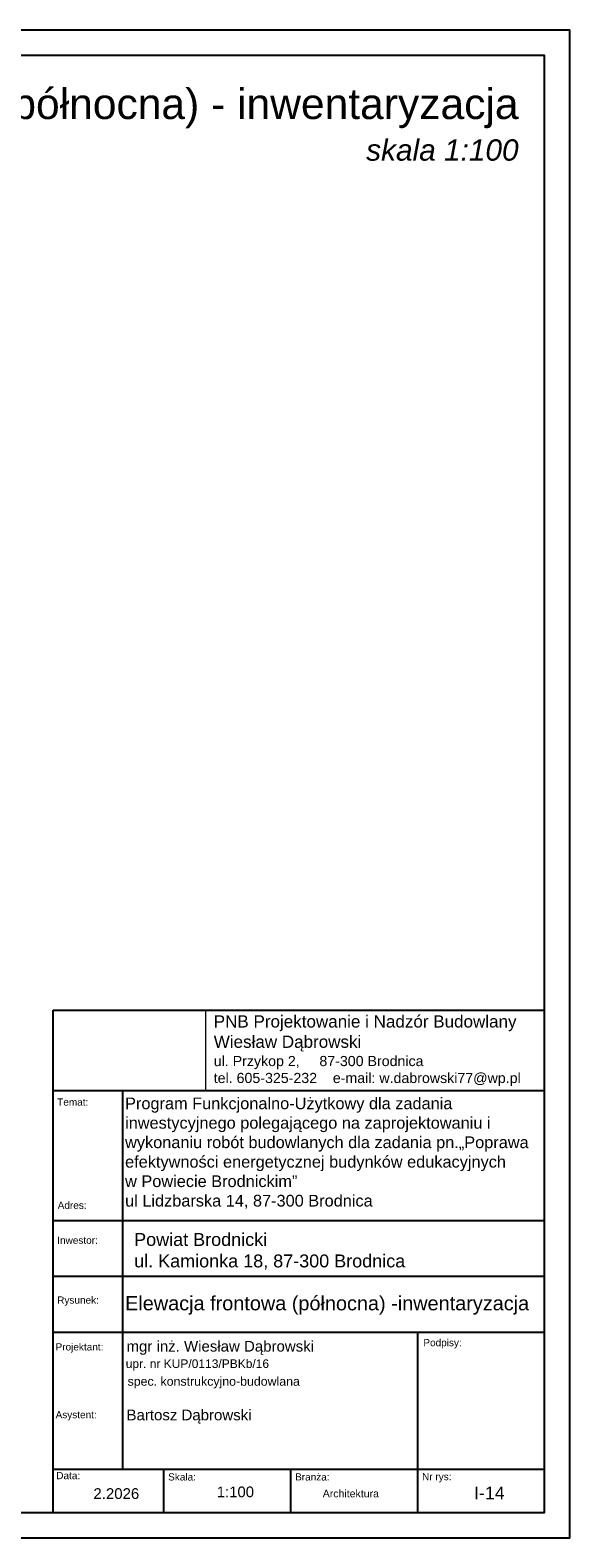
# Model space of a CAD drawing. Header units: millimetres. Extents: x 0 to 111311, y -48878 to -25280.
# Tile 58 of 161: x 73776 to 74838, y -48878 to -45908. Entities that reach past the tile are written whole.
import ezdxf

# ---------------------------------------------------------------- set-up
doc = ezdxf.new("R2010")
doc.units = ezdxf.units.MM
doc.layers.add('-TABELKA', color=2, linetype='Continuous')
doc.layers.add('e-cad_opisy', color=7, linetype='Continuous')
for name, color, linetype, lineweight in [('OPIS', 7, 'Continuous', 5), ('opisy', 235, 'Continuous', 0), ('wymiar', 1, 'Continuous', 9)]:
    doc.layers.add(name, color=color, linetype=linetype, lineweight=lineweight)
doc.styles.add('ARIAL', font='arial.ttf')
doc.styles.get("Standard").update_dxf_attribs({"font": 'arial.ttf'})
picture_1 = doc.add_image_def('image1.jpg', size_in_pixel=(163, 86))

msp = doc.modelspace()

# ---------------------------------------------------------------- linework, layer by layer
at = {"layer": '-TABELKA', "color": 7}
for p, q in [((73820.861, -48828.235), (73820.861, -47838.758)), ((73820.861, -47838.758), (74788.495, -47838.758)), ((73820.861, -47997.142), (74788.495, -47997.142)), ((73820.861, -47997.142), (74788.495, -47997.142)), ((73958.409, -48743.192), (73958.409, -47997.142)), ((73820.861, -48252.933), (74788.495, -48252.933)), ((73820.861, -48363.063), (74788.495, -48363.063)), ((73820.861, -48473.063), (74788.495, -48473.063)), ((74538.495, -48473.063), (74538.495, -48828.235)), ((73820.861, -48743.192), (74788.495, -48743.192)), ((74038.495, -48743.192), (74038.495, -48828.235)), ((74288.495, -48743.192), (74288.495, -48828.235)), ((73820.861, -48828.235), (74788.495, -48828.235))]:
    msp.add_line(p, q, dxfattribs=at)
at = {"layer": 'e-cad_opisy', "ltscale": 2}
for points in [[(64838.495, -48878.235), (74838.495, -48878.235), (74838.495, -45908.235), (65088.495, -45908.235), (65088.495, -45908.235), (64838.495, -45908.235), (64838.495, -48878.235)], [(65138.495, -48828.235), (74788.495, -48828.235), (74788.495, -45958.235), (65138.495, -45958.235), (65138.495, -48828.235)]]:
    msp.add_lwpolyline(points, dxfattribs=at)
at = {"layer": 'opisy', "color": 7}
msp.add_line((74788.495, -47838.758), (74788.495, -48828.235), dxfattribs=at)

# ---------------------------------------------------------------- texts
at = {"layer": '-TABELKA', "color": 0, "style": 'ARIAL'}
msp.add_text('spec. konstrukcyjno-budowlana', height=17.41308, dxfattribs=at).set_placement((73967.53, -48578.572))
at = {"layer": '-TABELKA', "color": 7}
msp.add_text('Architektura', height=14.84069, dxfattribs=at).set_placement((74351.952, -48798.361))
at = {"layer": 'OPIS', "color": 0, "style": 'ARIAL'}
for s, height, p in [('mgr inż. Wiesław Dąbrowski', 21.14059, (73965.495, -48511.353)), ('upr. nr KUP/0113/PBKb/16', 16.91247, (73963.906, -48543.6)), ('Bartosz Dąbrowski', 21.14059, (73965.495, -48646.745))]:
    msp.add_text(s, height=height, dxfattribs=at).set_placement(p)
at = {"layer": 'OPIS', "insert": (73842.626, -46094.614, 0), "char_height": 60, "width": 1789.85685, "attachment_point": 5}
msp.add_mtext('\\pxqr;{\\C7;Elewacja frontowa (północna) - inwentaryzacja\\P\\fArial|b0|i1|c238|p34;\\H0.7x;skala 1:100}', dxfattribs=at)
at = {"layer": 'opisy', "color": 7}
for s, height, p in [('Temat:', 14.0937, (73829.059, -48026.843)), ('Adres:', 14.0937, (73829.959, -48230.122)), ('Inwestor:', 14.0937, (73829.059, -48299.113)), ('Rysunek:', 14.0937, (73829.059, -48416.865)), ('Projektant', 14.0937, (73825.836, -48509.091)), ('Podpisy:', 14.0937, (74550.114, -48500.696)), ('Data:', 14.0937, (73827.167, -48762.646)), ('Skala:', 14.0937, (74047.497, -48765.267)), ('Branża:', 14.0937, (74297.497, -48765.267)), ('Nr rys:', 14.0937, (74547.497, -48764.656)), ('2.2026', 21.1406, (73900.256, -48801.613))]:
    msp.add_text(s, height=height, dxfattribs=at).set_placement(p)
at = {"layer": 'opisy', "color": 7, "style": 'ARIAL'}
for s, height, p in [('Projektant:', 14.09372, (73825.836, -48509.091)), ('Asystent:', 14.0937, (73825.836, -48642.705))]:
    msp.add_text(s, height=height, dxfattribs=at).set_placement(p)
at = {"layer": 'opisy', "color": 7, "insert": (74137.269, -47848.955), "char_height": 25.3687, "width": 967.63429, "attachment_point": 1}
msp.add_mtext('{\\H0.946x;PNB Projektowanie i Nadzór Budowlany\\PWiesław Dąbrowski\\P\\H0.8334x;ul. Przykop 2,     87-300 Brodnica\\Ptel. 605-325-232    e-mail: w.dabrowski77@wp.pl}', dxfattribs=at)
at = {"layer": 'opisy', "color": 1, "attachment_point": 1}
for s, insert, char_height in [('{\\H0.958333x;\\C0;Program Funkcjonalno-Użytkowy dla zadania\\Pinwestycyjnego polegającego na zaprojektowaniu i\\Pwykonaniu robót budowlanych dla zadania pn.„Poprawa\\Pefektywności energetycznej budynków edukacyjnych\\Pw Powiecie Brodnickim” \\P\\A1;\\fArial|b0|i0|c0|p34;ul Lidzbarska 14, 87-300 Brodnica}', (73962.667, -48010.841), 24), ('{\\C0;Powiat Brodnicki\\Pul. Kamionka 18, 87-300 Brodnica}', (73980.511, -48277.778), 25.3687), ('{\\C0;Elewacja frontowa (północna) -inwentaryzacja}', (73962.685, -48402.041), 28), ('{\\C0;1:100}', (74143.195, -48777.153), 21), ('{\\C0;I-14}', (74649.993, -48777.153), 25)]:
    msp.add_mtext(s, dxfattribs=dict(at, insert=insert, char_height=char_height))

# ---------------------------------------------------------------- pictures from other files: only their frames are drawn
at = {"layer": 'wymiar', "color": 7, "ltscale": 1.8}
image = msp.add_image(picture_1, insert=(73820.861, -47997.142), size_in_units=(300.193, 158.384), dxfattribs=at)
image.dxf.flags = 7

doc.saveas('drawing.dxf')
